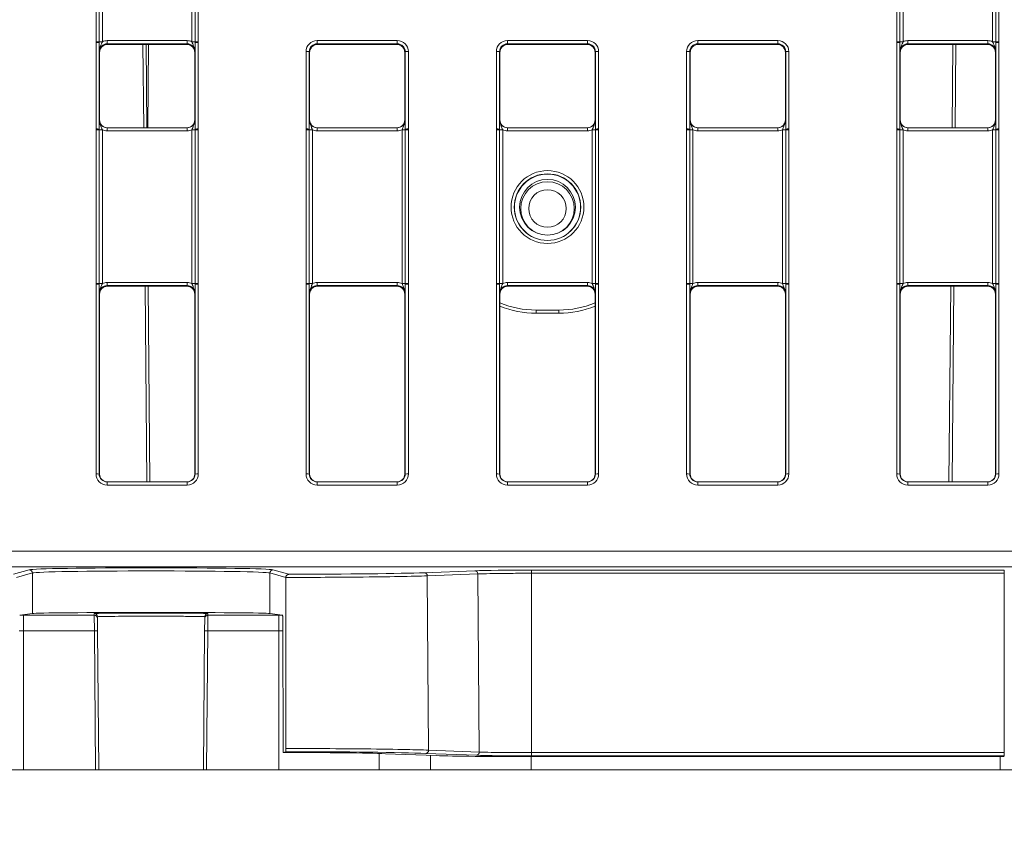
# Model space of a CAD drawing. Header units: millimetres. Extents: x 0 to 2100, y 0 to 1485.
# Tile 9 of 118: x 472 to 549, y 251 to 316. Entities that reach past the tile are written whole.
import ezdxf

# ---------------------------------------------------------------- set-up
doc = ezdxf.new("R2010")
doc.units = ezdxf.units.MM
doc.header["$LTSCALE"] = 5
doc.styles.add('SLDTEXTSTYLE1', font='TXT', dxfattribs={"width": 0.75})
doc.dimstyles.new('SLDDIMSTYLE0', dxfattribs={"dimtxt": 12.5, "dimasz": 15, "dimexe": 0, "dimexo": 0.0625, "dimgap": 3.125, "dimtad": 1, "dimdec": 0, "dimlfac": 0.8, "dimrnd": 1e-09, "dimzin": 12, "dimdsep": 46, "dimtxsty": 'SLDTEXTSTYLE1', "dimblk1": 'CLOSED', "dimblk2": 'CLOSED', "dimsah": 1, "dimcen": 0.09, "dimadec": 0, "dimazin": 3, "dimtfac": 1, "dimtofl": 0, "dimtmove": 0, "dimatfit": 3, "dimldrblk": 'CLOSED', "dimfxl": 1, "dimfrac": 2, "dimtolj": 1, "dimtzin": 12, "dimarcsym": 0})

# ---------------------------------------------------------------- blocks, each defined once
blk = doc.blocks.new('_CLOSED')
at = {"color": 0, "linetype": 'ByBlock', "lineweight": -2}
for p, q in [((-1, 0.166667), (0, 0)), ((-1, 0.166667), (-1, -0.166667)), ((0, 0), (-1, -0.166667)), ((0, 0), (-1, 0))]:
    blk.add_line(p, q, dxfattribs=at)
blk = doc.blocks.new('_D_5')
at = {"color": 7, "linetype": 'Continuous', "lineweight": 0}
for p, q in [((299.989, 252.053), (299.989, 191.391)), ((569.989, 252.053), (569.989, 191.391)), ((299.989, 196.391), (569.989, 196.391))]:
    blk.add_line(p, q, dxfattribs=at)
at = {"color": 7, "linetype": 'Continuous', "lineweight": 0, "xscale": 15, "yscale": 15, "rotation": 180}
blk.add_blockref('_CLOSED', (299.989, 196.391, -23.722), dxfattribs=at)
at = {"color": 7, "linetype": 'Continuous', "lineweight": 0, "xscale": 15, "yscale": 15}
blk.add_blockref('_CLOSED', (569.989, 196.391, -23.722), dxfattribs=at)
at = {"color": 7, "linetype": 'Continuous', "lineweight": 0, "insert": (421.134, 212.504), "char_height": 12.5, "attachment_point": 1, "style": 'SLDTEXTSTYLE1'}
blk.add_mtext('216', dxfattribs=at)

msp = doc.modelspace()

# ---------------------------------------------------------------- linework, layer by layer
at = {"color": 7, "linetype": 'Continuous', "lineweight": 15}
for p, q in [((477.521, 314.461), (477.521, 338.454)), ((477.771, 338.452), (477.771, 314.459)), ((478.021, 338.45), (478.021, 314.456)), ((485.082, 314.456), (485.082, 338.45)), ((485.332, 314.459), (485.332, 338.452)), ((485.582, 338.454), (485.582, 314.461)), ((540.646, 314.461), (540.646, 338.454)), ((540.896, 338.452), (540.896, 314.459)), ((541.146, 338.45), (541.146, 314.456)), ((548.207, 314.456), (548.207, 338.45)), ((548.457, 314.459), (548.457, 338.452)), ((548.707, 338.454), (548.707, 314.461)), ((477.521, 314.401), (477.521, 314.461)), ((477.521, 307.579), (477.521, 314.401)), ((477.771, 314.459), (477.771, 314.399)), ((477.771, 314.399), (477.771, 307.577)), ((478.4, 314.291), (478.4, 314.543)), ((478.4, 314.543), (484.702, 314.543)), ((484.702, 314.291), (484.702, 314.543)), ((485.332, 314.399), (485.332, 314.459)), ((485.332, 307.577), (485.332, 314.399)), ((485.582, 314.461), (485.582, 314.401)), ((485.582, 314.401), (485.582, 307.579)), ((494.958, 314.552), (501.269, 314.552)), ((494.958, 314.299), (494.958, 314.552)), ((501.269, 314.299), (501.269, 314.552)), ((509.958, 314.552), (516.269, 314.552)), ((509.958, 314.552), (509.958, 314.299)), ((516.269, 314.552), (516.269, 314.299)), ((524.958, 314.552), (531.269, 314.552)), ((524.958, 314.299), (524.958, 314.552)), ((531.269, 314.299), (531.269, 314.552)), ((540.646, 314.401), (540.646, 314.461)), ((540.646, 307.579), (540.646, 314.401)), ((540.896, 314.459), (540.896, 314.399)), ((540.896, 314.399), (540.896, 307.577)), ((541.525, 314.291), (541.525, 314.543)), ((541.525, 314.543), (547.827, 314.543)), ((547.827, 314.291), (547.827, 314.543)), ((548.457, 314.399), (548.457, 314.459)), ((548.457, 307.577), (548.457, 314.399)), ((548.707, 314.461), (548.707, 314.401)), ((548.707, 314.401), (548.707, 307.579)), ((477.801, 313.613), (477.775, 313.666)), ((477.801, 313.613), (477.801, 308.301)), ((484.702, 314.291), (478.4, 314.291)), ((478.4, 314.291), (478.426, 314.238)), ((484.676, 314.238), (478.426, 314.238)), ((481.474, 314.238), (481.531, 307.676)), ((484.676, 314.238), (484.702, 314.291)), ((485.327, 313.666), (485.301, 313.613)), ((485.301, 313.613), (485.301, 308.301)), ((494.083, 307.579), (494.083, 313.677)), ((494.333, 313.674), (494.333, 307.577)), ((494.364, 313.613), (494.333, 313.674)), ((494.364, 313.613), (494.364, 308.301)), ((501.269, 314.299), (494.958, 314.299)), ((494.958, 314.299), (494.989, 314.238)), ((501.239, 314.238), (494.989, 314.238)), ((501.239, 314.238), (501.269, 314.299)), ((501.894, 313.674), (501.864, 313.613)), ((501.864, 308.301), (501.864, 313.613)), ((501.894, 307.577), (501.894, 313.674)), ((502.144, 313.677), (502.144, 307.579)), ((509.083, 307.579), (509.083, 313.677)), ((509.333, 313.674), (509.333, 307.577)), ((509.364, 313.613), (509.333, 313.674)), ((509.364, 313.613), (509.364, 308.301)), ((516.269, 314.299), (509.958, 314.299)), ((509.958, 314.299), (509.989, 314.238)), ((516.239, 314.238), (509.989, 314.238)), ((516.239, 314.238), (516.269, 314.299)), ((516.894, 313.674), (516.864, 313.613)), ((516.864, 308.301), (516.864, 313.613)), ((516.894, 307.577), (516.894, 313.674)), ((517.144, 313.677), (517.144, 307.579)), ((524.083, 307.579), (524.083, 313.677)), ((524.333, 313.674), (524.333, 307.577)), ((524.364, 313.613), (524.333, 313.674)), ((524.364, 313.613), (524.364, 308.301)), ((531.269, 314.299), (524.958, 314.299)), ((524.958, 314.299), (524.989, 314.238)), ((531.239, 314.238), (524.989, 314.238)), ((531.239, 314.238), (531.269, 314.299)), ((531.894, 313.674), (531.864, 313.613)), ((531.864, 308.301), (531.864, 313.613)), ((531.894, 307.577), (531.894, 313.674)), ((532.144, 313.677), (532.144, 307.579)), ((540.926, 313.613), (540.9, 313.666)), ((540.926, 308.301), (540.926, 313.613)), ((547.827, 314.291), (541.525, 314.291)), ((541.525, 314.291), (541.551, 314.238)), ((547.801, 314.238), (541.551, 314.238)), ((545.009, 307.676), (545.066, 314.238)), ((547.801, 314.238), (547.827, 314.291)), ((548.452, 313.666), (548.426, 313.613)), ((548.426, 308.301), (548.426, 313.613)), ((477.775, 308.301), (477.801, 308.301)), ((485.301, 308.301), (485.327, 308.301)), ((494.337, 308.301), (494.364, 308.301)), ((501.864, 308.301), (501.89, 308.301)), ((509.337, 308.301), (509.364, 308.301)), ((516.864, 308.301), (516.89, 308.301)), ((524.337, 308.301), (524.364, 308.301)), ((531.864, 308.301), (531.89, 308.301)), ((540.9, 308.301), (540.926, 308.301)), ((548.426, 308.301), (548.452, 308.301)), ((477.521, 307.519), (477.521, 307.579)), ((477.521, 295.398), (477.521, 307.519)), ((477.771, 307.577), (477.771, 307.517)), ((477.771, 307.517), (477.771, 295.396)), ((478.021, 307.515), (478.021, 295.394)), ((478.4, 307.428), (478.4, 307.676)), ((478.4, 307.676), (484.702, 307.676)), ((484.702, 307.428), (478.4, 307.428)), ((484.702, 307.428), (484.702, 307.676)), ((485.082, 295.394), (485.082, 307.515)), ((485.332, 307.517), (485.332, 307.577)), ((485.332, 295.396), (485.332, 307.517)), ((485.582, 307.579), (485.582, 307.519)), ((485.582, 307.519), (485.582, 295.398)), ((494.083, 307.519), (494.083, 307.579)), ((494.083, 295.398), (494.083, 307.519)), ((494.333, 307.577), (494.333, 307.517)), ((494.333, 307.517), (494.333, 295.396)), ((494.583, 307.515), (494.583, 295.394)), ((494.962, 307.676), (494.962, 307.428)), ((494.962, 307.676), (501.265, 307.676)), ((501.265, 307.428), (494.962, 307.428)), ((501.265, 307.676), (501.265, 307.428)), ((501.644, 295.394), (501.644, 307.515)), ((501.894, 307.517), (501.894, 307.577)), ((501.894, 295.396), (501.894, 307.517)), ((502.144, 307.579), (502.144, 307.519)), ((502.144, 307.519), (502.144, 295.398)), ((509.083, 307.519), (509.083, 307.579)), ((509.083, 295.398), (509.083, 307.519)), ((509.333, 307.577), (509.333, 307.517)), ((509.333, 307.517), (509.333, 295.396)), ((509.583, 307.515), (509.583, 295.394)), ((509.962, 307.428), (509.962, 307.676)), ((509.962, 307.676), (516.265, 307.676)), ((516.265, 307.428), (509.962, 307.428)), ((516.265, 307.428), (516.265, 307.676)), ((516.644, 295.394), (516.644, 307.515)), ((516.894, 307.517), (516.894, 307.577)), ((516.894, 295.396), (516.894, 307.517)), ((517.144, 307.579), (517.144, 307.519)), ((517.144, 307.519), (517.144, 295.398)), ((524.083, 307.519), (524.083, 307.579)), ((524.083, 295.398), (524.083, 307.519)), ((524.333, 307.577), (524.333, 307.517)), ((524.333, 307.517), (524.333, 295.396)), ((524.583, 307.515), (524.583, 295.394)), ((524.962, 307.676), (524.962, 307.428)), ((524.962, 307.676), (531.265, 307.676)), ((531.265, 307.428), (524.962, 307.428)), ((531.265, 307.676), (531.265, 307.428)), ((531.644, 295.394), (531.644, 307.515)), ((531.894, 307.517), (531.894, 307.577)), ((531.894, 295.396), (531.894, 307.517)), ((532.144, 307.579), (532.144, 307.519)), ((532.144, 307.519), (532.144, 295.398)), ((540.646, 307.519), (540.646, 307.579)), ((540.646, 295.398), (540.646, 307.519)), ((540.896, 307.577), (540.896, 307.517)), ((540.896, 307.517), (540.896, 295.396)), ((541.146, 307.515), (541.146, 295.394)), ((541.525, 307.428), (541.525, 307.676)), ((541.525, 307.676), (547.827, 307.676)), ((547.827, 307.428), (541.525, 307.428)), ((547.827, 307.428), (547.827, 307.676)), ((548.207, 295.394), (548.207, 307.515)), ((548.457, 307.517), (548.457, 307.577)), ((548.457, 295.396), (548.457, 307.517)), ((548.707, 307.579), (548.707, 307.519)), ((548.707, 307.519), (548.707, 295.398)), ((477.521, 295.338), (477.521, 295.398)), ((477.521, 280.378), (477.521, 295.338)), ((477.771, 295.396), (477.771, 295.336)), ((477.771, 295.336), (477.771, 280.376)), ((478.4, 295.228), (478.4, 295.48)), ((478.4, 295.48), (484.702, 295.48)), ((484.702, 295.228), (478.4, 295.228)), ((478.4, 295.228), (478.426, 295.176)), ((484.676, 295.176), (478.426, 295.176)), ((481.64, 295.176), (481.775, 279.751)), ((484.676, 295.176), (484.702, 295.228)), ((484.702, 295.228), (484.702, 295.48)), ((485.332, 295.336), (485.332, 295.396)), ((485.332, 280.376), (485.332, 295.336)), ((485.582, 295.398), (485.582, 295.338)), ((485.582, 295.338), (485.582, 280.378)), ((494.083, 295.338), (494.083, 295.398)), ((494.083, 280.378), (494.083, 295.338)), ((494.333, 295.396), (494.333, 295.336)), ((494.333, 295.336), (494.333, 280.376)), ((494.962, 295.48), (494.962, 295.228)), ((494.962, 295.48), (501.265, 295.48)), ((501.265, 295.228), (494.962, 295.228)), ((494.962, 295.228), (494.989, 295.176)), ((501.239, 295.176), (494.989, 295.176)), ((501.239, 295.176), (501.265, 295.228)), ((501.265, 295.48), (501.265, 295.228)), ((501.894, 295.336), (501.894, 295.396)), ((501.894, 280.376), (501.894, 295.336)), ((502.144, 295.398), (502.144, 295.338)), ((502.144, 295.338), (502.144, 280.378)), ((509.083, 295.338), (509.083, 295.398)), ((509.083, 280.378), (509.083, 295.338)), ((509.333, 295.396), (509.333, 295.336)), ((509.333, 295.336), (509.333, 280.376)), ((509.962, 295.228), (509.962, 295.48)), ((509.962, 295.48), (516.265, 295.48)), ((516.265, 295.228), (509.962, 295.228)), ((509.962, 295.228), (509.989, 295.176)), ((516.239, 295.176), (509.989, 295.176)), ((516.239, 295.176), (516.265, 295.228)), ((516.265, 295.228), (516.265, 295.48)), ((516.894, 295.336), (516.894, 295.396)), ((516.894, 280.376), (516.894, 295.336)), ((517.144, 295.398), (517.144, 295.338)), ((517.144, 295.338), (517.144, 280.378)), ((524.083, 295.338), (524.083, 295.398)), ((524.083, 280.378), (524.083, 295.338)), ((524.333, 295.396), (524.333, 295.336)), ((524.333, 295.336), (524.333, 280.376)), ((524.962, 295.48), (524.962, 295.228)), ((524.962, 295.48), (531.265, 295.48)), ((531.265, 295.228), (524.962, 295.228)), ((524.962, 295.228), (524.989, 295.176)), ((531.239, 295.176), (524.989, 295.176)), ((531.239, 295.176), (531.265, 295.228)), ((531.265, 295.48), (531.265, 295.228)), ((531.894, 295.336), (531.894, 295.396)), ((531.894, 280.376), (531.894, 295.336)), ((532.144, 295.398), (532.144, 295.338)), ((532.144, 295.338), (532.144, 280.378)), ((540.646, 295.338), (540.646, 295.398)), ((540.646, 280.378), (540.646, 295.338)), ((540.896, 295.396), (540.896, 295.336)), ((540.896, 295.336), (540.896, 280.376)), ((541.525, 295.228), (541.525, 295.48)), ((541.525, 295.48), (547.827, 295.48)), ((547.827, 295.228), (541.525, 295.228)), ((541.525, 295.228), (541.551, 295.176)), ((547.801, 295.176), (541.551, 295.176)), ((544.765, 279.751), (544.9, 295.176)), ((547.801, 295.176), (547.827, 295.228)), ((547.827, 295.228), (547.827, 295.48)), ((548.457, 295.336), (548.457, 295.396)), ((548.457, 280.376), (548.457, 295.336)), ((548.707, 295.398), (548.707, 295.338)), ((548.707, 295.338), (548.707, 280.378)), ((477.801, 294.551), (477.775, 294.603)), ((477.801, 294.551), (477.801, 280.376)), ((485.327, 294.603), (485.301, 294.551)), ((485.301, 294.551), (485.301, 280.376)), ((494.364, 294.551), (494.337, 294.603)), ((494.364, 294.551), (494.364, 280.376)), ((501.89, 294.603), (501.864, 294.551)), ((501.864, 280.376), (501.864, 294.551)), ((509.364, 294.551), (509.337, 294.603)), ((509.364, 294.551), (509.364, 280.376)), ((516.89, 294.603), (516.864, 294.551)), ((516.864, 280.376), (516.864, 294.551)), ((524.364, 294.551), (524.337, 294.603)), ((524.364, 294.551), (524.364, 280.376)), ((531.89, 294.603), (531.864, 294.551)), ((531.864, 280.376), (531.864, 294.551)), ((540.926, 294.551), (540.9, 294.603)), ((540.926, 280.376), (540.926, 294.551)), ((548.452, 294.603), (548.426, 294.551)), ((548.426, 280.376), (548.426, 294.551)), ((512.216, 293.303), (512.216, 293.056)), ((512.216, 293.303), (514.011, 293.303)), ((514.011, 293.056), (512.216, 293.056)), ((514.011, 293.303), (514.011, 293.056)), ((477.771, 280.376), (477.801, 280.376)), ((485.301, 280.376), (485.332, 280.376)), ((494.333, 280.376), (494.364, 280.376)), ((501.864, 280.376), (501.894, 280.376)), ((509.333, 280.376), (509.364, 280.376)), ((516.864, 280.376), (516.894, 280.376)), ((524.333, 280.376), (524.364, 280.376)), ((531.864, 280.376), (531.894, 280.376)), ((540.896, 280.376), (540.926, 280.376)), ((548.426, 280.376), (548.457, 280.376)), ((478.396, 279.504), (478.396, 279.751)), ((478.396, 279.751), (484.707, 279.751)), ((484.707, 279.504), (478.396, 279.504)), ((484.707, 279.504), (484.707, 279.751)), ((494.958, 279.504), (494.958, 279.751)), ((494.958, 279.751), (501.269, 279.751)), ((501.269, 279.504), (494.958, 279.504)), ((501.269, 279.504), (501.269, 279.751)), ((509.958, 279.751), (516.269, 279.751)), ((509.958, 279.751), (509.958, 279.504)), ((516.269, 279.504), (509.958, 279.504)), ((516.269, 279.751), (516.269, 279.504)), ((524.958, 279.504), (524.958, 279.751)), ((524.958, 279.751), (531.269, 279.751)), ((531.269, 279.504), (524.958, 279.504)), ((531.269, 279.504), (531.269, 279.751)), ((541.521, 279.504), (541.521, 279.751)), ((541.521, 279.751), (547.832, 279.751)), ((547.832, 279.504), (541.521, 279.504)), ((547.832, 279.504), (547.832, 279.751)), ((308.158, 274.3), (561.819, 274.3)), ((561.819, 273.061), (308.158, 273.061)), ((471.006, 272.47), (472.256, 272.827)), ((472.506, 272.577), (471.24, 272.216)), ((472.506, 269.382), (472.506, 272.577)), ((491.221, 269.382), (491.221, 272.577)), ((492.487, 272.216), (491.221, 272.577)), ((491.471, 272.827), (492.722, 272.47)), ((503.411, 272.598), (507.396, 272.747)), ((507.623, 272.499), (503.638, 272.35)), ((507.623, 272.499), (507.734, 258.457)), ((511.864, 272.797), (549.127, 272.797)), ((511.864, 272.797), (511.864, 272.549)), ((511.864, 272.549), (511.864, 258.408)), ((549.127, 272.549), (511.864, 272.549)), ((549.127, 272.797), (549.127, 272.549)), ((549.127, 272.549), (549.127, 258.408)), ((492.487, 272.222), (492.487, 272.216)), ((492.487, 272.216), (492.494, 258.735)), ((503.638, 272.35), (503.746, 258.606)), ((472.506, 269.382), (471.505, 269.239)), ((477.384, 269.239), (477.383, 269.373)), ((486.344, 269.373), (486.343, 269.239)), ((492.222, 269.239), (491.221, 269.382)), ((471.801, 268), (471.801, 269.239)), ((471.801, 269.239), (477.384, 269.239)), ((477.393, 268), (477.384, 269.239)), ((477.633, 269.126), (477.634, 268.992)), ((477.634, 268.992), (477.643, 268)), ((486.084, 268), (486.093, 268.992)), ((486.093, 268.992), (486.094, 269.126)), ((486.343, 269.239), (486.334, 268)), ((486.343, 269.239), (491.926, 269.239)), ((491.926, 268), (491.926, 269.239)), ((492.26, 268.619), (492.266, 258.422)), ((471.801, 257.053), (471.801, 268)), ((477.393, 268), (471.801, 268)), ((477.489, 257.053), (477.393, 268)), ((477.643, 268), (477.739, 257.053)), ((485.989, 257.053), (486.084, 268)), ((486.334, 268), (486.239, 257.053)), ((491.926, 268), (486.334, 268)), ((491.926, 257.053), (491.926, 268)), ((492.479, 258.483), (492.266, 258.422)), ((503.746, 258.606), (507.734, 258.457)), ((500.35, 258.328), (504.337, 258.179)), ((507.507, 258.205), (503.52, 258.354)), ((511.864, 258.408), (511.864, 258.156)), ((511.864, 258.408), (549.127, 258.408)), ((549.127, 258.156), (511.864, 258.156)), ((511.864, 258.095), (549.127, 258.095)), ((549.127, 258.408), (549.127, 258.156)), ((471.801, 257.053), (463.871, 257.053)), ((471.801, 257.053), (477.489, 257.053)), ((477.739, 257.053), (477.489, 257.053)), ((477.739, 257.053), (485.989, 257.053)), ((486.239, 257.053), (485.989, 257.053)), ((486.239, 257.053), (491.926, 257.053)), ((499.856, 257.053), (491.926, 257.053)), ((499.856, 257.053), (503.888, 257.053)), ((503.888, 257.053), (511.818, 257.053)), ((548.801, 257.053), (511.818, 257.053)), ((548.801, 257.053), (557.864, 257.053))]:
    msp.add_line(p, q, dxfattribs=at)
at = {"color": 8, "linetype": 'Continuous', "lineweight": 15}
for p, q in [((481.281, 307.676), (481.224, 314.238)), ((481.653, 314.238), (481.595, 307.676)), ((545.316, 314.238), (545.259, 307.676)), ((481.525, 279.751), (481.39, 295.176)), ((545.15, 295.176), (545.015, 279.751)), ((471.801, 268), (471.467, 268.001)), ((492.26, 268.001), (491.926, 268)), ((499.856, 257.053), (499.846, 258.344)), ((503.888, 257.053), (503.879, 258.196)), ((511.818, 257.053), (511.818, 258.095)), ((548.801, 257.053), (548.801, 258.095))]:
    msp.add_line(p, q, dxfattribs=at)
at = {"color": 7, "linetype": 'Continuous', "lineweight": 15}
for centre, radius in [((513.114, 301.422), 2.873), ((513.114, 301.419), 2.623), ((513.114, 301.41), 2.614), ((513.114, 301.405), 2.199), ((513.114, 301.311), 2.106), ((513.114, 301.306), 1.481)]:
    msp.add_circle(centre, radius, dxfattribs=at)
for centre, radius, start, end in [((477.582, 307.053), 7.408, 88.54048, 90.47395), ((477.582, 307.09), 7.311, 88.52467, 90.48406), ((477.959, 321.864), 7.408, 268.54048, 270.47395), ((485.143, 321.864), 7.408, 269.52605, 271.45952), ((485.52, 307.053), 7.408, 89.52605, 91.45952), ((485.52, 307.09), 7.311, 89.51594, 91.47533), ((540.707, 307.053), 7.408, 88.54048, 90.47395), ((540.707, 307.09), 7.311, 88.52467, 90.48406), ((541.084, 321.864), 7.408, 268.54048, 270.47395), ((548.268, 321.864), 7.408, 269.52605, 271.45952), ((548.645, 307.053), 7.408, 89.52605, 91.45952), ((548.645, 307.09), 7.311, 89.51594, 91.47533), ((494.145, 306.366), 7.311, 88.52467, 90.48406), ((502.082, 306.366), 7.311, 89.51594, 91.47533), ((509.145, 306.366), 7.311, 88.52467, 90.48406), ((517.082, 306.366), 7.311, 89.51594, 91.47533), ((524.145, 306.366), 7.311, 88.52467, 90.48406), ((532.082, 306.366), 7.311, 89.51594, 91.47533), ((477.582, 300.268), 7.311, 88.52467, 90.48406), ((477.582, 300.111), 7.408, 88.54048, 90.47395), ((477.959, 314.923), 7.408, 268.54048, 270.47395), ((485.143, 314.923), 7.408, 269.52605, 271.45952), ((485.52, 300.268), 7.311, 89.51594, 91.47533), ((485.52, 300.111), 7.408, 89.52605, 91.45952), ((494.145, 300.268), 7.311, 88.52467, 90.48406), ((494.144, 300.111), 7.408, 88.54048, 90.47395), ((494.522, 314.923), 7.408, 268.54048, 270.47395), ((501.705, 314.923), 7.408, 269.52605, 271.45952), ((502.082, 300.268), 7.311, 89.51594, 91.47533), ((502.083, 300.111), 7.408, 89.52605, 91.45952), ((509.145, 300.268), 7.311, 88.52467, 90.48406), ((509.144, 300.111), 7.408, 88.54048, 90.47395), ((509.522, 314.923), 7.408, 268.54048, 270.47395), ((516.705, 314.923), 7.408, 269.52605, 271.45952), ((517.082, 300.268), 7.311, 89.51594, 91.47533), ((517.083, 300.111), 7.408, 89.52605, 91.45952), ((524.145, 300.268), 7.311, 88.52467, 90.48406), ((524.144, 300.111), 7.408, 88.54048, 90.47395), ((524.522, 314.923), 7.408, 268.54048, 270.47395), ((531.705, 314.923), 7.408, 269.52605, 271.45952), ((532.082, 300.268), 7.311, 89.51594, 91.47533), ((532.083, 300.111), 7.408, 89.52605, 91.45952), ((540.707, 300.268), 7.311, 88.52467, 90.48406), ((540.707, 300.111), 7.408, 88.54048, 90.47395), ((541.084, 314.923), 7.408, 268.54048, 270.47395), ((548.268, 314.923), 7.408, 269.52605, 271.45952), ((548.645, 300.268), 7.311, 89.51594, 91.47533), ((548.645, 300.111), 7.408, 89.52605, 91.45952), ((477.582, 287.99), 7.408, 88.54048, 90.47395), ((477.582, 288.028), 7.311, 88.52467, 90.48406), ((477.959, 302.802), 7.408, 268.54048, 270.47395), ((485.143, 302.802), 7.408, 269.52605, 271.45952), ((485.52, 287.99), 7.408, 89.52605, 91.45952), ((485.52, 288.028), 7.311, 89.51594, 91.47533), ((494.144, 287.99), 7.408, 88.54048, 90.47395), ((494.145, 288.028), 7.311, 88.52467, 90.48406), ((494.522, 302.802), 7.408, 268.54048, 270.47395), ((501.705, 302.802), 7.408, 269.52605, 271.45952), ((502.083, 287.99), 7.408, 89.52605, 91.45952), ((502.082, 288.028), 7.311, 89.51594, 91.47533), ((509.144, 287.99), 7.408, 88.54048, 90.47395), ((509.145, 288.028), 7.311, 88.52467, 90.48406), ((509.522, 302.802), 7.408, 268.54048, 270.47395), ((516.705, 302.802), 7.408, 269.52605, 271.45952), ((517.083, 287.99), 7.408, 89.52605, 91.45952), ((517.082, 288.028), 7.311, 89.51594, 91.47533), ((524.144, 287.99), 7.408, 88.54048, 90.47395), ((524.145, 288.028), 7.311, 88.52467, 90.48406), ((524.522, 302.802), 7.408, 268.54048, 270.47395), ((531.705, 302.802), 7.408, 269.52605, 271.45952), ((532.083, 287.99), 7.408, 89.52605, 91.45952), ((532.082, 288.028), 7.311, 89.51594, 91.47533), ((540.707, 287.99), 7.408, 88.54048, 90.47395), ((540.707, 288.028), 7.311, 88.52467, 90.48406), ((541.084, 302.802), 7.408, 268.54048, 270.47395), ((548.268, 302.802), 7.408, 269.52605, 271.45952), ((548.645, 287.99), 7.408, 89.52605, 91.45952), ((548.645, 288.028), 7.311, 89.51594, 91.47533), ((512.216, 300.803), 7.5, 247.64508, 270), ((512.216, 300.806), 7.75, 248.40314, 270), ((514.011, 300.803), 7.5, 270, 292.35492), ((514.011, 300.806), 7.75, 270, 291.59686), ((477.582, 273.068), 7.311, 88.52467, 90.48406), ((485.52, 273.068), 7.311, 89.51594, 91.47533), ((494.145, 273.068), 7.311, 88.52467, 90.48406), ((502.082, 273.068), 7.311, 89.51594, 91.47533), ((509.145, 273.068), 7.311, 88.52467, 90.48406), ((517.082, 273.068), 7.311, 89.51594, 91.47533), ((524.145, 273.068), 7.311, 88.52467, 90.48406), ((532.082, 273.068), 7.311, 89.51594, 91.47533), ((540.707, 273.068), 7.311, 88.52467, 90.48406), ((548.645, 273.068), 7.311, 89.51594, 91.47533), ((472.256, 272.577), 0.25, 0.02239, 89.87937), ((491.471, 272.577), 0.25, 90.12063, 179.97761), ((503.397, 272.357), 0.241, 358.2872, 86.59189), ((507.382, 272.507), 0.241, 358.2872, 86.59189), ((477.383, 269.123), 0.25, 0.50108, 90.00112), ((486.344, 269.123), 0.25, 89.99888, 179.49892), ((477.384, 268.989), 0.25, 0.50108, 90.00112), ((486.343, 268.989), 0.25, 89.99888, 179.49892), ((477.518, 260.838), 7.164, 89.0002, 90.9998), ((486.209, 260.838), 7.164, 89.0002, 90.9998), ((503.505, 258.595), 0.241, 273.47344, 2.64281), ((507.492, 258.446), 0.241, 273.47344, 2.64281)]:
    msp.add_arc(centre, radius, start, end, dxfattribs=at)
for centre, major_axis, ratio, start_param, end_param in [((478.4, 313.668), (0.744, -0.46), 0.999915, 2.124401, 2.572762), ((484.702, 313.668), (0.744, 0.46), 0.999915, 0.56883, 1.017192), ((494.958, 313.677), (0.744, -0.46), 0.999915, 2.124401, 3.695121), ((501.269, 313.677), (0.744, 0.46), 0.999915, 5.729657, 7.300377), ((509.958, 313.677), (0.744, -0.46), 0.999915, 2.124401, 3.695121), ((516.269, 313.677), (0.744, 0.46), 0.999915, 5.729657, 7.300377), ((524.958, 313.677), (0.744, -0.46), 0.999915, 2.124401, 3.695121), ((531.269, 313.677), (0.744, 0.46), 0.999915, 5.729657, 7.300377), ((541.525, 313.668), (0.744, -0.46), 0.999915, 2.124401, 2.572762), ((547.827, 313.668), (0.744, 0.46), 0.999915, 0.56883, 1.017192), ((478.4, 313.666), (0.452, -0.432), 0.999832, 2.3335, 3.90422), ((478.426, 313.613), (0.532, -0.329), 0.999915, 2.124401, 3.695121), ((484.676, 313.613), (0.532, 0.329), 0.999915, 5.729657, 7.300377), ((484.702, 313.666), (0.452, 0.432), 0.999832, 5.520558, 7.091278), ((494.958, 313.674), (0.452, -0.432), 0.999832, 2.3335, 3.90422), ((494.989, 313.613), (0.532, -0.329), 0.999915, 2.124401, 3.695121), ((501.239, 313.613), (0.532, 0.329), 0.999915, 5.729657, 7.300377), ((501.269, 313.674), (0.452, 0.432), 0.999832, 5.520558, 7.091278), ((509.958, 313.674), (0.452, -0.432), 0.999832, 2.3335, 3.90422), ((509.989, 313.613), (0.532, -0.329), 0.999915, 2.124401, 3.695121), ((516.239, 313.613), (0.532, 0.329), 0.999915, 5.729657, 7.300377), ((516.269, 313.674), (0.452, 0.432), 0.999832, 5.520558, 7.091278), ((524.958, 313.674), (0.452, -0.432), 0.999832, 2.3335, 3.90422), ((524.989, 313.613), (0.532, -0.329), 0.999915, 2.124401, 3.695121), ((531.239, 313.613), (0.532, 0.329), 0.999915, 5.729657, 7.300377), ((531.269, 313.674), (0.452, 0.432), 0.999832, 5.520558, 7.091278), ((541.525, 313.666), (0.452, -0.432), 0.999832, 2.3335, 3.90422), ((541.551, 313.613), (0.532, -0.329), 0.999915, 2.124401, 3.695121), ((547.801, 313.613), (0.532, 0.329), 0.999915, 5.729657, 7.300377), ((547.827, 313.666), (0.452, 0.432), 0.999832, 5.520558, 7.091278), ((478.4, 308.301), (0.549, 0.3), 0.999873, 2.641898, 4.212618), ((478.426, 308.301), (0.532, 0.329), 0.999915, 2.588064, 4.158784), ((484.676, 308.301), (0.532, -0.329), 0.999915, 5.265994, 6.836714), ((484.702, 308.301), (0.549, -0.3), 0.999873, 5.21216, 6.78288), ((494.962, 308.301), (0.549, 0.3), 0.999873, 2.641898, 4.212618), ((494.989, 308.301), (0.532, 0.329), 0.999915, 2.588064, 4.158784), ((501.239, 308.301), (0.532, -0.329), 0.999915, 5.265994, 6.836714), ((501.265, 308.301), (0.549, -0.3), 0.999873, 5.21216, 6.78288), ((509.962, 308.301), (0.549, 0.3), 0.999873, 2.641898, 4.212618), ((509.989, 308.301), (0.532, 0.329), 0.999915, 2.588064, 4.158784), ((516.239, 308.301), (0.532, -0.329), 0.999915, 5.265994, 6.836714), ((516.265, 308.301), (0.549, -0.3), 0.999873, 5.21216, 6.78288), ((524.962, 308.301), (0.549, 0.3), 0.999873, 2.641898, 4.212618), ((524.989, 308.301), (0.532, 0.329), 0.999915, 2.588064, 4.158784), ((531.239, 308.301), (0.532, -0.329), 0.999915, 5.265994, 6.836714), ((531.265, 308.301), (0.549, -0.3), 0.999873, 5.21216, 6.78288), ((541.525, 308.301), (0.549, 0.3), 0.999873, 2.641898, 4.212618), ((541.551, 308.301), (0.532, 0.329), 0.999915, 2.588064, 4.158784), ((547.801, 308.301), (0.532, -0.329), 0.999915, 5.265994, 6.836714), ((547.827, 308.301), (0.549, -0.3), 0.999873, 5.21216, 6.78288), ((478.4, 308.303), (0.744, 0.46), 0.999915, 3.710423, 4.158784), ((484.702, 308.303), (0.744, -0.46), 0.999915, 5.265994, 5.714355), ((494.962, 308.303), (0.744, 0.46), 0.999915, 3.710423, 4.158784), ((501.265, 308.303), (0.744, -0.46), 0.999915, 5.265994, 5.714355), ((509.962, 308.303), (0.744, 0.46), 0.999915, 3.710423, 4.158784), ((516.265, 308.303), (0.744, -0.46), 0.999915, 5.265994, 5.714355), ((524.962, 308.303), (0.744, 0.46), 0.999915, 3.710423, 4.158784), ((531.265, 308.303), (0.744, -0.46), 0.999915, 5.265994, 5.714355), ((541.525, 308.303), (0.744, 0.46), 0.999915, 3.710423, 4.158784), ((547.827, 308.303), (0.744, -0.46), 0.999915, 5.265994, 5.714355), ((478.4, 294.603), (0.452, -0.432), 0.999832, 2.3335, 3.90422), ((478.426, 294.551), (0.532, -0.329), 0.999915, 2.124401, 3.695121), ((478.4, 294.605), (0.744, -0.46), 0.999915, 2.124401, 2.572762), ((484.676, 294.551), (0.532, 0.329), 0.999915, 5.729657, 7.300377), ((484.702, 294.605), (0.744, 0.46), 0.999915, 0.56883, 1.017192), ((484.702, 294.603), (0.452, 0.432), 0.999832, 5.520558, 7.091278), ((494.962, 294.603), (0.452, -0.432), 0.999832, 2.3335, 3.90422), ((494.989, 294.551), (0.532, -0.329), 0.999915, 2.124401, 3.695121), ((494.962, 294.605), (0.744, -0.46), 0.999915, 2.124401, 2.572762), ((501.239, 294.551), (0.532, 0.329), 0.999915, 5.729657, 7.300377), ((501.265, 294.605), (0.744, 0.46), 0.999915, 0.56883, 1.017192), ((501.265, 294.603), (0.452, 0.432), 0.999832, 5.520558, 7.091278), ((509.962, 294.603), (0.452, -0.432), 0.999832, 2.3335, 3.90422), ((509.989, 294.551), (0.532, -0.329), 0.999915, 2.124401, 3.695121), ((509.962, 294.605), (0.744, -0.46), 0.999915, 2.124401, 2.572762), ((516.239, 294.551), (0.532, 0.329), 0.999915, 5.729657, 7.300377), ((516.265, 294.605), (0.744, 0.46), 0.999915, 0.56883, 1.017192), ((516.265, 294.603), (0.452, 0.432), 0.999832, 5.520558, 7.091278), ((524.962, 294.603), (0.452, -0.432), 0.999832, 2.3335, 3.90422), ((524.989, 294.551), (0.532, -0.329), 0.999915, 2.124401, 3.695121), ((524.962, 294.605), (0.744, -0.46), 0.999915, 2.124401, 2.572762), ((531.239, 294.551), (0.532, 0.329), 0.999915, 5.729657, 7.300377), ((531.265, 294.605), (0.744, 0.46), 0.999915, 0.56883, 1.017192), ((531.265, 294.603), (0.452, 0.432), 0.999832, 5.520558, 7.091278), ((541.525, 294.603), (0.452, -0.432), 0.999832, 2.3335, 3.90422), ((541.551, 294.551), (0.532, -0.329), 0.999915, 2.124401, 3.695121), ((541.525, 294.605), (0.744, -0.46), 0.999915, 2.124401, 2.572762), ((547.801, 294.551), (0.532, 0.329), 0.999915, 5.729657, 7.300377), ((547.827, 294.605), (0.744, 0.46), 0.999915, 0.56883, 1.017192), ((547.827, 294.603), (0.452, 0.432), 0.999832, 5.520558, 7.091278), ((478.396, 280.379), (0.744, 0.46), 0.999915, 2.588064, 4.158784), ((478.396, 280.376), (0.549, 0.3), 0.999873, 2.641898, 4.212618), ((478.426, 280.376), (0.532, 0.329), 0.999915, 2.588064, 4.158784), ((484.676, 280.376), (0.532, -0.329), 0.999915, 5.265994, 6.836714), ((484.706, 280.379), (0.744, -0.46), 0.999915, 5.265994, 6.836714), ((484.706, 280.376), (0.549, -0.3), 0.999873, 5.21216, 6.78288), ((494.958, 280.379), (0.744, 0.46), 0.999915, 2.588064, 4.158784), ((494.958, 280.376), (0.549, 0.3), 0.999873, 2.641898, 4.212618), ((494.989, 280.376), (0.532, 0.329), 0.999915, 2.588064, 4.158784), ((501.239, 280.376), (0.532, -0.329), 0.999915, 5.265994, 6.836714), ((501.269, 280.379), (0.744, -0.46), 0.999915, 5.265994, 6.836714), ((501.269, 280.376), (0.549, -0.3), 0.999873, 5.21216, 6.78288), ((509.958, 280.379), (0.744, 0.46), 0.999915, 2.588064, 4.158784), ((509.958, 280.376), (0.549, 0.3), 0.999873, 2.641898, 4.212618), ((509.989, 280.376), (0.532, 0.329), 0.999915, 2.588064, 4.158784), ((516.239, 280.376), (0.532, -0.329), 0.999915, 5.265994, 6.836714), ((516.269, 280.379), (0.744, -0.46), 0.999915, 5.265994, 6.836714), ((516.269, 280.376), (0.549, -0.3), 0.999873, 5.21216, 6.78288), ((524.958, 280.379), (0.744, 0.46), 0.999915, 2.588064, 4.158784), ((524.958, 280.376), (0.549, 0.3), 0.999873, 2.641898, 4.212618), ((524.989, 280.376), (0.532, 0.329), 0.999915, 2.588064, 4.158784), ((531.239, 280.376), (0.532, -0.329), 0.999915, 5.265994, 6.836714), ((531.269, 280.379), (0.744, -0.46), 0.999915, 5.265994, 6.836714), ((531.269, 280.376), (0.549, -0.3), 0.999873, 5.21216, 6.78288), ((541.521, 280.379), (0.744, 0.46), 0.999915, 2.588064, 4.158784), ((541.521, 280.376), (0.549, 0.3), 0.999873, 2.641898, 4.212618), ((541.551, 280.376), (0.532, 0.329), 0.999915, 2.588064, 4.158784), ((547.801, 280.376), (0.532, -0.329), 0.999915, 5.265994, 6.836714), ((547.831, 280.379), (0.744, -0.46), 0.999915, 5.265994, 6.836714), ((547.831, 280.376), (0.549, -0.3), 0.999873, 5.21216, 6.78288), ((481.864, 272.817), (9.625, 0), 0.017455, 0.061087, 3.080506), ((481.864, 272.567), (9.375, 0), 0.017921, 0.061087, 3.080506), ((491.864, 272.692), (12.741, 0), 0.017455, 4.779781, 5.846991), ((511.864, 272.711), (4.929, 0), 0.017455, 1.570796, 2.705398), ((481.864, 269.377), (9.375, 0), 0.008727, 0.061087, 3.080506), ((481.864, 269.373), (4.48, 0), 0.008727, 6.283109, 9.424854), ((491.864, 258.259), (12.862, 0), 0.017455, 0.43647, 1.522898), ((491.864, 258.259), (9.364, 0), 0.017455, 0.43647, 1.52785), ((511.864, 258.24), (8.305, 0), 0.017455, 3.578063, 4.712389), ((511.864, 258.24), (4.807, 0), 0.017455, 3.578063, 4.712389)]:
    msp.add_ellipse(centre, major_axis=major_axis, ratio=ratio, start_param=start_param, end_param=end_param, dxfattribs=at)
at = {"color": 8, "linetype": 'Continuous', "lineweight": 15}
for centre, start_param, end_param in [((471.801, 269.304), 4.672976, 4.712389), ((491.926, 269.304), 4.712389, 4.755059)]:
    msp.add_ellipse(centre, major_axis=(7.404, 0), ratio=0.008727, start_param=start_param, end_param=end_param, dxfattribs=at)
at = {"color": 7, "linetype": 'Continuous', "lineweight": 15}
for points, knots in [([(477.775, 313.666), (477.775, 313.667), (477.775, 313.691), (477.774, 313.78), (477.772, 313.943), (477.771, 314.17), (477.771, 314.334), (477.771, 314.399)], [0, 0, 0, 0, 0.005551, 0.123014, 0.446974, 0.782817, 1, 1, 1, 1]), ([(477.775, 313.666), (477.775, 313.668), (477.775, 313.708), (477.784, 313.846), (477.847, 314.057), (477.951, 314.266), (478, 314.402), (478.021, 314.456)], [0, 0, 0, 0, 0.006601, 0.146171, 0.501239, 0.799231, 1, 1, 1, 1]), ([(485.082, 314.456), (485.102, 314.402), (485.151, 314.266), (485.255, 314.057), (485.318, 313.846), (485.327, 313.708), (485.327, 313.668), (485.327, 313.666)], [0, 0, 0, 0, 0.200769, 0.498761, 0.853829, 0.993399, 1, 1, 1, 1]), ([(485.332, 314.399), (485.331, 314.334), (485.331, 314.17), (485.33, 313.943), (485.328, 313.78), (485.327, 313.691), (485.327, 313.667), (485.327, 313.666)], [0, 0, 0, 0, 0.217183, 0.553026, 0.876986, 0.994449, 1, 1, 1, 1]), ([(540.9, 313.666), (540.9, 313.667), (540.9, 313.691), (540.899, 313.78), (540.897, 313.943), (540.896, 314.17), (540.896, 314.334), (540.896, 314.399)], [0, 0, 0, 0, 0.005551, 0.123014, 0.446974, 0.782817, 1, 1, 1, 1]), ([(540.9, 313.666), (540.9, 313.668), (540.9, 313.708), (540.909, 313.846), (540.972, 314.057), (541.076, 314.266), (541.125, 314.402), (541.146, 314.456)], [0, 0, 0, 0, 0.006601, 0.146171, 0.501239, 0.799231, 1, 1, 1, 1]), ([(548.207, 314.456), (548.227, 314.402), (548.276, 314.266), (548.38, 314.057), (548.443, 313.846), (548.452, 313.708), (548.452, 313.668), (548.452, 313.666)], [0, 0, 0, 0, 0.200769, 0.498761, 0.853829, 0.993399, 1, 1, 1, 1]), ([(548.457, 314.399), (548.456, 314.334), (548.456, 314.17), (548.455, 313.943), (548.453, 313.78), (548.452, 313.691), (548.452, 313.667), (548.452, 313.666)], [0, 0, 0, 0, 0.217183, 0.553026, 0.876986, 0.994449, 1, 1, 1, 1]), ([(477.771, 307.577), (477.771, 307.641), (477.771, 307.805), (477.772, 308.029), (477.774, 308.189), (477.775, 308.276), (477.775, 308.3), (477.775, 308.301)], [0, 0, 0, 0, 0.217183, 0.553026, 0.876986, 0.994449, 1, 1, 1, 1]), ([(477.775, 308.301), (477.775, 308.299), (477.775, 308.259), (477.784, 308.122), (477.847, 307.913), (477.951, 307.704), (478, 307.569), (478.021, 307.515)], [0, 0, 0, 0, 0.006601, 0.146171, 0.501239, 0.799231, 1, 1, 1, 1]), ([(485.082, 307.515), (485.102, 307.569), (485.151, 307.704), (485.255, 307.913), (485.318, 308.122), (485.327, 308.259), (485.327, 308.299), (485.327, 308.301)], [0, 0, 0, 0, 0.200769, 0.498761, 0.853829, 0.993399, 1, 1, 1, 1]), ([(485.327, 308.301), (485.327, 308.3), (485.327, 308.276), (485.328, 308.189), (485.33, 308.029), (485.331, 307.805), (485.331, 307.641), (485.332, 307.577)], [0, 0, 0, 0, 0.0055506, 0.1230141, 0.4469737, 0.7828174, 1, 1, 1, 1]), ([(494.333, 307.577), (494.333, 307.641), (494.333, 307.805), (494.335, 308.029), (494.336, 308.189), (494.337, 308.276), (494.337, 308.3), (494.337, 308.301)], [0, 0, 0, 0, 0.2171826, 0.5530263, 0.8769859, 0.9944494, 1, 1, 1, 1]), ([(494.583, 307.515), (494.563, 307.569), (494.513, 307.704), (494.41, 307.913), (494.347, 308.122), (494.337, 308.259), (494.337, 308.299), (494.337, 308.301)], [0, 0, 0, 0, 0.200769, 0.498761, 0.853829, 0.993399, 1, 1, 1, 1]), ([(501.89, 308.301), (501.89, 308.299), (501.89, 308.259), (501.88, 308.122), (501.817, 307.913), (501.714, 307.704), (501.664, 307.569), (501.644, 307.515)], [0, 0, 0, 0, 0.006601, 0.146171, 0.501239, 0.799231, 1, 1, 1, 1]), ([(501.89, 308.301), (501.89, 308.3), (501.89, 308.276), (501.891, 308.189), (501.892, 308.029), (501.894, 307.805), (501.894, 307.641), (501.894, 307.577)], [0, 0, 0, 0, 0.005551, 0.123014, 0.446974, 0.782817, 1, 1, 1, 1]), ([(509.333, 307.577), (509.333, 307.641), (509.333, 307.805), (509.335, 308.029), (509.336, 308.189), (509.337, 308.276), (509.337, 308.3), (509.337, 308.301)], [0, 0, 0, 0, 0.217183, 0.553026, 0.876986, 0.994449, 1, 1, 1, 1]), ([(509.337, 308.301), (509.337, 308.299), (509.337, 308.259), (509.347, 308.122), (509.41, 307.913), (509.513, 307.704), (509.563, 307.569), (509.583, 307.515)], [0, 0, 0, 0, 0.006601, 0.146171, 0.501239, 0.799231, 1, 1, 1, 1]), ([(516.644, 307.515), (516.664, 307.569), (516.714, 307.704), (516.817, 307.913), (516.88, 308.122), (516.89, 308.259), (516.89, 308.299), (516.89, 308.301)], [0, 0, 0, 0, 0.200769, 0.498761, 0.853829, 0.993399, 1, 1, 1, 1]), ([(516.89, 308.301), (516.89, 308.3), (516.89, 308.276), (516.891, 308.189), (516.892, 308.029), (516.894, 307.805), (516.894, 307.641), (516.894, 307.577)], [0, 0, 0, 0, 0.005551, 0.123014, 0.446974, 0.782817, 1, 1, 1, 1]), ([(524.333, 307.577), (524.333, 307.641), (524.333, 307.805), (524.335, 308.029), (524.336, 308.189), (524.337, 308.276), (524.337, 308.3), (524.337, 308.301)], [0, 0, 0, 0, 0.217183, 0.553026, 0.876986, 0.994449, 1, 1, 1, 1]), ([(524.583, 307.515), (524.563, 307.569), (524.513, 307.704), (524.41, 307.913), (524.347, 308.122), (524.337, 308.259), (524.337, 308.299), (524.337, 308.301)], [0, 0, 0, 0, 0.200769, 0.498761, 0.853829, 0.993399, 1, 1, 1, 1]), ([(531.89, 308.301), (531.89, 308.299), (531.89, 308.259), (531.88, 308.122), (531.817, 307.913), (531.714, 307.704), (531.664, 307.569), (531.644, 307.515)], [0, 0, 0, 0, 0.006601, 0.146171, 0.501239, 0.799231, 1, 1, 1, 1]), ([(531.89, 308.301), (531.89, 308.3), (531.89, 308.276), (531.891, 308.189), (531.892, 308.029), (531.894, 307.805), (531.894, 307.641), (531.894, 307.577)], [0, 0, 0, 0, 0.005551, 0.123014, 0.446974, 0.782817, 1, 1, 1, 1]), ([(540.896, 307.577), (540.896, 307.641), (540.896, 307.805), (540.897, 308.029), (540.899, 308.189), (540.9, 308.276), (540.9, 308.3), (540.9, 308.301)], [0, 0, 0, 0, 0.217183, 0.553026, 0.876986, 0.994449, 1, 1, 1, 1]), ([(540.9, 308.301), (540.9, 308.299), (540.9, 308.259), (540.909, 308.122), (540.972, 307.913), (541.076, 307.704), (541.125, 307.569), (541.146, 307.515)], [0, 0, 0, 0, 0.006601, 0.146171, 0.501239, 0.799231, 1, 1, 1, 1]), ([(548.207, 307.515), (548.227, 307.569), (548.276, 307.704), (548.38, 307.913), (548.443, 308.122), (548.452, 308.259), (548.452, 308.299), (548.452, 308.301)], [0, 0, 0, 0, 0.200769, 0.498761, 0.853829, 0.993399, 1, 1, 1, 1]), ([(548.452, 308.301), (548.452, 308.3), (548.452, 308.276), (548.453, 308.189), (548.455, 308.029), (548.456, 307.805), (548.456, 307.641), (548.457, 307.577)], [0, 0, 0, 0, 0.005551, 0.123014, 0.446974, 0.782817, 1, 1, 1, 1]), ([(477.775, 294.603), (477.775, 294.604), (477.775, 294.629), (477.774, 294.718), (477.772, 294.881), (477.771, 295.107), (477.771, 295.272), (477.771, 295.336)], [0, 0, 0, 0, 0.005551, 0.123014, 0.446974, 0.782817, 1, 1, 1, 1]), ([(477.775, 294.603), (477.775, 294.605), (477.775, 294.645), (477.784, 294.783), (477.847, 294.994), (477.951, 295.204), (478, 295.339), (478.021, 295.394)], [0, 0, 0, 0, 0.006601, 0.146171, 0.501239, 0.799231, 1, 1, 1, 1]), ([(485.082, 295.394), (485.102, 295.339), (485.151, 295.204), (485.255, 294.994), (485.318, 294.783), (485.327, 294.645), (485.327, 294.605), (485.327, 294.603)], [0, 0, 0, 0, 0.200769, 0.498761, 0.853829, 0.993399, 1, 1, 1, 1]), ([(485.332, 295.336), (485.331, 295.272), (485.331, 295.107), (485.33, 294.881), (485.328, 294.718), (485.327, 294.629), (485.327, 294.604), (485.327, 294.603)], [0, 0, 0, 0, 0.217183, 0.553026, 0.876986, 0.994449, 1, 1, 1, 1]), ([(494.337, 294.603), (494.337, 294.604), (494.337, 294.629), (494.336, 294.718), (494.335, 294.881), (494.333, 295.107), (494.333, 295.272), (494.333, 295.336)], [0, 0, 0, 0, 0.005551, 0.123014, 0.446974, 0.782817, 1, 1, 1, 1]), ([(494.583, 295.394), (494.563, 295.339), (494.513, 295.204), (494.41, 294.994), (494.347, 294.783), (494.337, 294.645), (494.337, 294.605), (494.337, 294.603)], [0, 0, 0, 0, 0.200769, 0.498761, 0.853829, 0.993399, 1, 1, 1, 1]), ([(501.89, 294.603), (501.89, 294.605), (501.89, 294.645), (501.88, 294.783), (501.817, 294.994), (501.714, 295.204), (501.664, 295.339), (501.644, 295.394)], [0, 0, 0, 0, 0.0066012, 0.1461709, 0.5012392, 0.7992313, 1, 1, 1, 1]), ([(501.894, 295.336), (501.894, 295.272), (501.894, 295.107), (501.892, 294.881), (501.891, 294.718), (501.89, 294.629), (501.89, 294.604), (501.89, 294.603)], [0, 0, 0, 0, 0.217183, 0.553026, 0.876986, 0.994449, 1, 1, 1, 1]), ([(509.337, 294.603), (509.337, 294.604), (509.337, 294.629), (509.336, 294.718), (509.335, 294.881), (509.333, 295.107), (509.333, 295.272), (509.333, 295.336)], [0, 0, 0, 0, 0.0055506, 0.1230141, 0.4469737, 0.7828174, 1, 1, 1, 1]), ([(509.337, 294.603), (509.337, 294.605), (509.337, 294.645), (509.347, 294.783), (509.41, 294.994), (509.513, 295.204), (509.563, 295.339), (509.583, 295.394)], [0, 0, 0, 0, 0.006601, 0.146171, 0.501239, 0.799231, 1, 1, 1, 1]), ([(516.644, 295.394), (516.664, 295.339), (516.714, 295.204), (516.817, 294.994), (516.88, 294.783), (516.89, 294.645), (516.89, 294.605), (516.89, 294.603)], [0, 0, 0, 0, 0.200769, 0.498761, 0.853829, 0.993399, 1, 1, 1, 1]), ([(516.894, 295.336), (516.894, 295.272), (516.894, 295.107), (516.892, 294.881), (516.891, 294.718), (516.89, 294.629), (516.89, 294.604), (516.89, 294.603)], [0, 0, 0, 0, 0.2171826, 0.5530263, 0.8769859, 0.9944494, 1, 1, 1, 1]), ([(524.337, 294.603), (524.337, 294.604), (524.337, 294.629), (524.336, 294.718), (524.335, 294.881), (524.333, 295.107), (524.333, 295.272), (524.333, 295.336)], [0, 0, 0, 0, 0.005551, 0.123014, 0.446974, 0.782817, 1, 1, 1, 1]), ([(524.583, 295.394), (524.563, 295.339), (524.513, 295.204), (524.41, 294.994), (524.347, 294.783), (524.337, 294.645), (524.337, 294.605), (524.337, 294.603)], [0, 0, 0, 0, 0.200769, 0.498761, 0.853829, 0.993399, 1, 1, 1, 1]), ([(531.89, 294.603), (531.89, 294.605), (531.89, 294.645), (531.88, 294.783), (531.817, 294.994), (531.714, 295.204), (531.664, 295.339), (531.644, 295.394)], [0, 0, 0, 0, 0.006601, 0.146171, 0.501239, 0.799231, 1, 1, 1, 1]), ([(531.894, 295.336), (531.894, 295.272), (531.894, 295.107), (531.892, 294.881), (531.891, 294.718), (531.89, 294.629), (531.89, 294.604), (531.89, 294.603)], [0, 0, 0, 0, 0.217183, 0.553026, 0.876986, 0.994449, 1, 1, 1, 1]), ([(540.9, 294.603), (540.9, 294.604), (540.9, 294.629), (540.899, 294.718), (540.897, 294.881), (540.896, 295.107), (540.896, 295.272), (540.896, 295.336)], [0, 0, 0, 0, 0.0055506, 0.1230141, 0.4469737, 0.7828174, 1, 1, 1, 1]), ([(540.9, 294.603), (540.9, 294.605), (540.9, 294.645), (540.909, 294.783), (540.972, 294.994), (541.076, 295.204), (541.125, 295.339), (541.146, 295.394)], [0, 0, 0, 0, 0.006601, 0.146171, 0.501239, 0.799231, 1, 1, 1, 1]), ([(548.207, 295.394), (548.227, 295.339), (548.276, 295.204), (548.38, 294.994), (548.443, 294.783), (548.452, 294.645), (548.452, 294.605), (548.452, 294.603)], [0, 0, 0, 0, 0.200769, 0.498761, 0.853829, 0.993399, 1, 1, 1, 1]), ([(548.457, 295.336), (548.456, 295.272), (548.456, 295.107), (548.455, 294.881), (548.453, 294.718), (548.452, 294.629), (548.452, 294.604), (548.452, 294.603)], [0, 0, 0, 0, 0.217183, 0.553026, 0.876986, 0.994449, 1, 1, 1, 1]), ([(492.722, 272.47), (492.721, 272.47), (492.698, 272.469), (492.646, 272.46), (492.576, 272.42), (492.524, 272.356), (492.494, 272.29), (492.49, 272.245), (492.487, 272.222)], [0, 0, 0, 0, 0.007542, 0.221704, 0.505992, 0.711534, 0.855399, 1, 1, 1, 1]), ([(511.864, 272.549), (511.697, 272.549), (511.006, 272.549), (509.819, 272.542), (508.462, 272.525), (507.906, 272.508), (507.623, 272.499)], [0, 0, 0, 0, 0.094734, 0.391939, 0.689144, 1, 1, 1, 1]), ([(503.638, 272.35), (503.565, 272.348), (503.203, 272.335), (502.048, 272.303), (499.554, 272.26), (496.033, 272.229), (493.535, 272.224), (492.487, 272.222)], [0, 0, 0, 0, 0.035546, 0.178131, 0.465967, 0.776031, 1, 1, 1, 1]), ([(486.094, 269.126), (486.088, 269.127), (486.065, 269.133), (485.732, 269.143), (484.889, 269.154), (483.701, 269.162), (482.306, 269.165), (480.862, 269.164), (479.529, 269.159), (478.468, 269.15), (477.765, 269.138), (477.676, 269.13), (477.633, 269.126)], [0, 0, 0, 0, 0.037857, 0.145225, 0.252592, 0.359956, 0.467315, 0.574671, 0.682026, 0.789383, 0.896743, 1, 1, 1, 1]), ([(492.222, 269.239), (492.227, 269.231), (492.235, 269.216), (492.247, 269.107), (492.255, 268.947), (492.259, 268.774), (492.26, 268.662), (492.26, 268.619)], [0, 0, 0, 0, 0.2171503, 0.4343015, 0.6514308, 0.8685224, 1, 1, 1, 1]), ([(492.479, 258.483), (492.481, 258.486), (492.485, 258.493), (492.489, 258.537), (492.492, 258.602), (492.494, 258.672), (492.494, 258.718), (492.494, 258.735)], [0, 0, 0, 0, 0.21591, 0.431821, 0.647721, 0.863604, 1, 1, 1, 1]), ([(492.494, 258.735), (492.661, 258.735), (493.495, 258.734), (495.66, 258.728), (498.919, 258.705), (501.969, 258.66), (503.217, 258.622), (503.746, 258.606)], [0, 0, 0, 0, 0.0352284, 0.1765303, 0.4617258, 0.7718433, 1, 1, 1, 1]), ([(507.734, 258.457), (507.809, 258.454), (508.116, 258.443), (508.921, 258.426), (510.288, 258.411), (511.332, 258.409), (511.864, 258.408)], [0, 0, 0, 0, 0.097297, 0.394655, 0.692014, 1, 1, 1, 1])]:
    msp.add_open_spline(points, degree=3, knots=knots, dxfattribs=at)

# ---------------------------------------------------------------- dimensions: what is measured, and where the dimension line sits
at = {"color": 7, "linetype": 'Continuous', "lineweight": 0}
dim = msp.add_linear_dim(base=(569.989, 196.391), p1=(299.989, 257.053), p2=(569.989, 257.053), dimstyle='SLDDIMSTYLE0', dxfattribs=at)
dim.commit()
dim.dimension.update_dxf_attribs({"geometry": '_D_5', "text_midpoint": (434.989, 196.391), "dimtype": 160})

doc.saveas('drawing.dxf')
